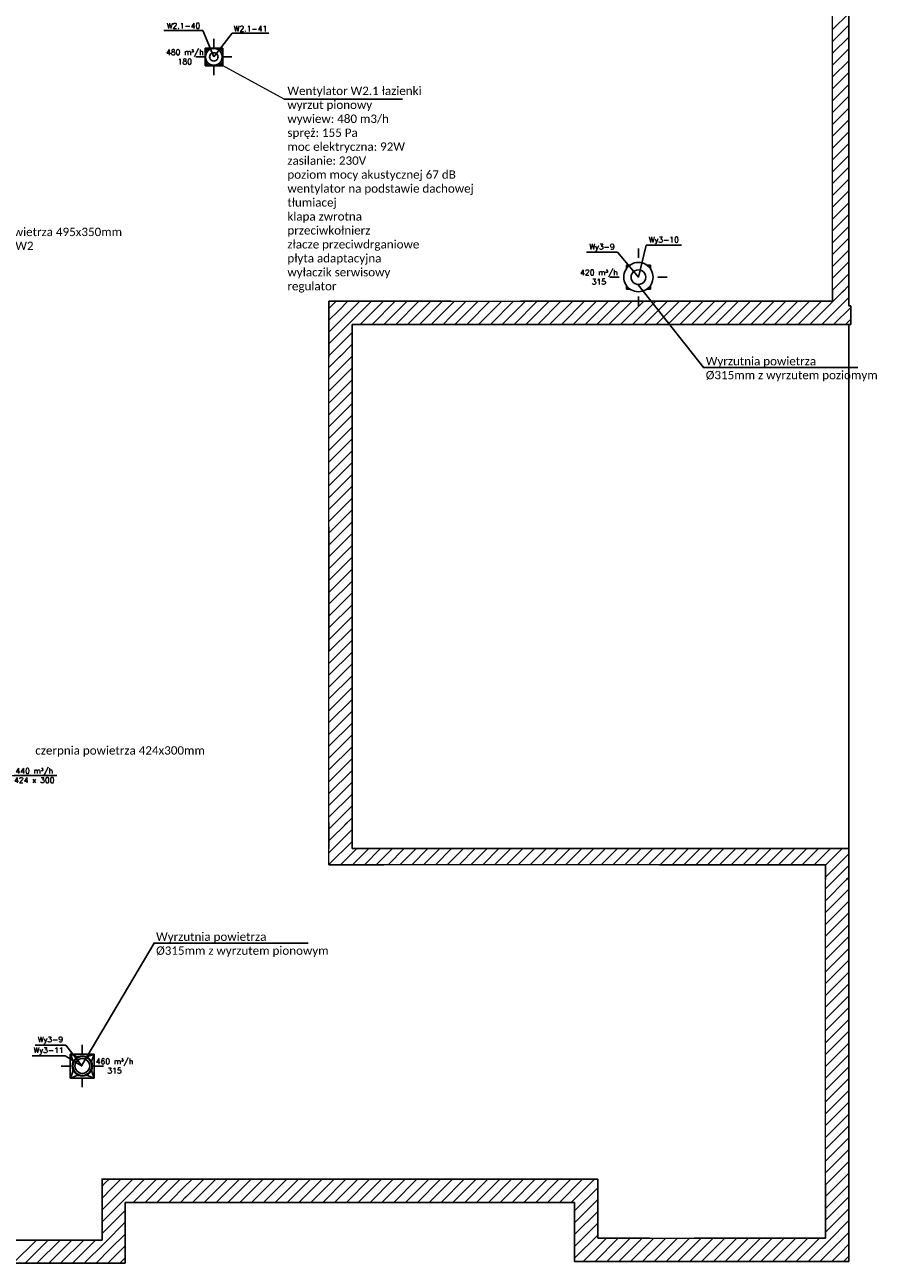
# Model space of a CAD drawing. Header units: millimetres. Extents: x -40063 to 512011, y 350190 to 687060.
# Tile 104 of 256: x 26807 to 45117, y 603587 to 630223. Entities that reach past the tile are written whole.
import ezdxf

# ---------------------------------------------------------------- set-up
doc = ezdxf.new("R2010")
doc.units = ezdxf.units.MM
doc.layers.get('0').update_dxf_attribs({"color": 8})
for name, color, linetype in [('2D - Ogólne', 8, 'Continuous'), ('Elementy Modelu - Strefy', 8, 'Continuous'), ('FLUID-Cz3-120-ARRGR', 7, 'Continuous'), ('FLUID-W2.1', 7, 'Continuous'), ('FLUID-W2.1-120-ARRGR', 7, 'Continuous'), ('FLUID-W2.1-120-NUM', 7, 'Continuous'), ('FLUID-Wy3', 7, 'Continuous'), ('FLUID-Wy3-120-ARRGR', 7, 'Continuous'), ('FLUID-Wy3-120-NUM', 7, 'Continuous'), ('IS_WM_OPIS', 7, 'Continuous'), ('Konstrukcja - Ściany zew', 8, 'Continuous'), ('X_ref', 8, 'Continuous')]:
    doc.layers.add(name, color=color, linetype=linetype)
doc.layers.add('_IS_WM_OPIS', color=7, linetype='Continuous', lineweight=9)
doc.styles.add('FDBES', font='simplex.shx')
doc.styles.get("Standard").update_dxf_attribs({"font": 'arial.ttf'})
doc.dimstyles.new('FDBES', dxfattribs={"dimscale": 50, "dimtxt": 4, "dimasz": 2.5, "dimexe": 0.8, "dimexo": 2, "dimgap": 1, "dimtad": 1, "dimdsep": 46, "dimtxsty": 'FDBES', "dimcen": 2.5, "dimclrd": 4, "dimclre": 5, "dimadec": 0, "dimazin": 0, "dimtfac": 1, "dimtmove": 0, "dimatfit": 3, "dimfxl": 1, "dimarcsym": 0})

# ---------------------------------------------------------------- blocks, each defined once
blk = doc.blocks.new('*U14345')
at = {"color": 194, "linetype": 'Continuous', "lineweight": -3}
for p, q in [((0, 190, 190), (0, 106, 146)), ((0, 146, 106), (0, 190, 190)), ((0, 190, -190), (0, 146, -106)), ((0, 106, -146), (0, 190, -190)), ((0, -190, -190), (0, -106, -146)), ((0, -106, 146), (0, -190, 190)), ((0, -146, -106), (0, -190, -190)), ((0, -190, 190), (0, -146, 106))]:
    blk.add_line(p, q, dxfattribs=at)
at = {"color": 0, "linetype": 'ByBlock', "lineweight": -2}
for p, q in [((0, 190, 190), (0, 190, -190)), ((0, 190, -190), (0, -190, -190)), ((0, -190, 190), (0, 190, 190)), ((0, -190, -190), (0, -190, 190))]:
    blk.add_line(p, q, dxfattribs=at)
at = {"color": 194, "linetype": 'Continuous', "lineweight": -3, "extrusion": (1, 1.09476e-47, -1.83697e-16)}
for major_axis in [(0, 0, -90), (0, 0, 90)]:
    blk.add_ellipse((0, 0), major_axis=major_axis, ratio=1, start_param=0, end_param=3.141593, dxfattribs=at)
at = {"color": 194, "linetype": 'Continuous', "lineweight": -3, "extrusion": (-1, -1.09476e-47, 1.83697e-16)}
for major_axis in [(0, 0, 90), (0, 0, -90)]:
    blk.add_ellipse((0, 0), major_axis=major_axis, ratio=1, start_param=0, end_param=3.141593, dxfattribs=at)
blk = doc.blocks.new('*U14346')
at = {"color": 0, "linetype": 'ByBlock', "lineweight": -2, "extrusion": (1, 1.09476e-47, -1.83697e-16)}
for major_axis in [(0, 0, -180), (0, 0, -90), (0, 0, 180), (0, 0, 90)]:
    blk.add_ellipse((0, 0), major_axis=major_axis, ratio=1, start_param=0, end_param=3.141593, dxfattribs=at)
at = {"color": 0, "linetype": 'ByBlock', "lineweight": -2, "extrusion": (-1, -1.09476e-47, 1.83697e-16)}
for major_axis in [(0, 0, 180), (0, 0, -180)]:
    blk.add_ellipse((0, 0), major_axis=major_axis, ratio=1, start_param=0, end_param=3.141593, dxfattribs=at)
at = {"color": 194, "linetype": 'Continuous', "lineweight": -3, "extrusion": (-1, -1.09476e-47, 1.83697e-16)}
for major_axis in [(0, 0, 90), (0, 0, -90)]:
    blk.add_ellipse((0, 0), major_axis=major_axis, ratio=1, start_param=0, end_param=3.141593, dxfattribs=at)
blk = doc.blocks.new('*U13792')
at = {"color": 6, "linetype": 'Continuous', "lineweight": -3}
for p, q in [((0, 258, 257), (0, 98, 196)), ((0, 196, 98), (0, 258, 258)), ((0, 258, -257), (0, 196, -98)), ((0, 98, -196), (0, 258, -257)), ((0, -258, -257), (0, -98, -196)), ((0, -98, 196), (0, -258, 257)), ((0, -196, -98), (0, -258, -257)), ((0, -258, 257), (0, -196, 98))]:
    blk.add_line(p, q, dxfattribs=at)
at = {"color": 0, "linetype": 'ByBlock', "lineweight": -2}
for p, q in [((0, 258, 258), (0, 258, -258)), ((0, 258, -258), (0, -258, -258)), ((0, -258, 258), (0, 258, 258)), ((0, -258, -258), (0, -258, 258))]:
    blk.add_line(p, q, dxfattribs=at)
at = {"color": 6, "linetype": 'Continuous', "lineweight": -3, "extrusion": (-1, -1.43379e-31, -3.82857e-16)}
for major_axis in [(0, 0, 158), (0, 0, -158)]:
    blk.add_ellipse((0, 0), major_axis=major_axis, ratio=1, start_param=0, end_param=3.141593, dxfattribs=at)
at = {"color": 6, "linetype": 'Continuous', "lineweight": -2, "extrusion": (1, 2.23518e-31, 3.82857e-16)}
for major_axis in [(0, 0, -158), (0, 0, 158)]:
    blk.add_ellipse((0, 0), major_axis=major_axis, ratio=1, start_param=0, end_param=3.141593, dxfattribs=at)
blk = doc.blocks.new('*U12091')
at = {"color": 0, "linetype": 'ByBlock', "lineweight": -2}
blk.add_ellipse((0, 0), major_axis=(219, 0), ratio=1, dxfattribs=at)
for major_axis in [(205, 0), (-205, 0), (204, 0), (-204, 0)]:
    blk.add_ellipse((0, 0), major_axis=major_axis, ratio=1, start_param=0, end_param=3.141593, dxfattribs=at)
at = {"color": 0, "linetype": 'ByBlock', "lineweight": -2, "extrusion": (0, 0, -1)}
blk.add_ellipse((0, 0), major_axis=(-204, 0), ratio=1, dxfattribs=at)
at = {"color": 0, "linetype": 'ByBlock', "lineweight": -2, "extrusion": (-3.82857e-16, -4.33818e-31, -1)}
for major_axis in [(-204, 0), (204, 0)]:
    blk.add_ellipse((0, 0), major_axis=major_axis, ratio=1, start_param=0, end_param=3.141593, dxfattribs=at)
at = {"color": 6, "linetype": 'Continuous', "lineweight": -2, "extrusion": (0, 0, -1)}
blk.add_ellipse((0, 0), major_axis=(-158, 0), ratio=1, dxfattribs=at)
at = {"color": 6, "linetype": 'Continuous', "lineweight": -2, "extrusion": (-3.82857e-16, -4.33818e-31, -1)}
for major_axis in [(-158, 0), (158, 0)]:
    blk.add_ellipse((0, 0), major_axis=major_axis, ratio=1, start_param=0, end_param=3.141593, dxfattribs=at)
blk = doc.blocks.new('*U13795')
at = {"color": 6, "linetype": 'Continuous', "lineweight": -3}
for p, q in [((0, 257, 257), (0, 207, 238)), ((0, 238, 207), (0, 257, 257)), ((0, 257, -258), (0, 238, -207)), ((0, 207, -238), (0, 257, -258)), ((0, -258, -258), (0, -207, -238)), ((0, -207, 238), (0, -258, 257)), ((0, -238, -207), (0, -258, -258)), ((0, -258, 257), (0, -238, 207))]:
    blk.add_line(p, q, dxfattribs=at)
at = {"color": 0, "linetype": 'ByBlock', "lineweight": -2}
for p, q in [((0, 257, 257), (0, 257, 181)), ((0, 257, -181), (0, 257, -258)), ((0, 257, -258), (0, 181, -258)), ((0, 181, 257), (0, 257, 257)), ((0, -181, -258), (0, -258, -258)), ((0, -258, 257), (0, -181, 257)), ((0, -258, -258), (0, -258, -181)), ((0, -258, 181), (0, -258, 257))]:
    blk.add_line(p, q, dxfattribs=at)
at = {"color": 6, "linetype": 'Continuous', "lineweight": -3, "extrusion": (-1, -2.16909e-31, -3.82857e-16)}
for major_axis in [(0, 0, 158), (0, 0, -158)]:
    blk.add_ellipse((0, 0), major_axis=major_axis, ratio=1, start_param=0, end_param=3.141593, dxfattribs=at)
blk = doc.blocks.new('*U13149')
at = {"color": 0, "linetype": 'ByBlock', "lineweight": -2, "extrusion": (-1, -2.16909e-31, -3.82857e-16)}
for major_axis in [(0, 0, 315), (0, 0, -315)]:
    blk.add_ellipse((0, 0), major_axis=major_axis, ratio=1, start_param=0, end_param=3.141593, dxfattribs=at)
at = {"color": 6, "linetype": 'Continuous', "lineweight": -3, "extrusion": (-1, -2.16909e-31, -3.82857e-16)}
for major_axis in [(0, 0, 158), (0, 0, -158)]:
    blk.add_ellipse((0, 0), major_axis=major_axis, ratio=1, start_param=0, end_param=3.141593, dxfattribs=at)
at = {"color": 0, "linetype": 'ByBlock', "lineweight": -2, "extrusion": (1, 2.52875e-32, 6.12323e-17)}
blk.add_ellipse((0, 0), major_axis=(0, -0.000005), ratio=1, dxfattribs=at)
blk = doc.blocks.new('dgdfgdf')
at = {"layer": '2D - Ogólne', "linetype": 'Continuous'}
blk.add_line((-49365, 612507), (-49365, 623769), dxfattribs=at)
at = {"layer": 'Elementy Modelu - Strefy', "linetype": 'Continuous', "lineweight": 0}
for p, q in [((-49715, 624277), (-49715, 663814)), ((-60545, 624277), (-56055, 624277)), ((-55735, 624277), (-49715, 624277)), ((-60545, 612507), (-60545, 623927)), ((-60544, 612157), (-60545, 612507)), ((-56384, 612157), (-60545, 612157)), ((-49865, 612157), (-59365, 612157)), ((-49865, 609867), (-49865, 612157)), ((-49865, 604127), (-49865, 609867)), ((-64983, 605398), (-64003, 605398)), ((-61825, 605397), (-63835, 605397)), ((-60515, 605397), (-61655, 605397)), ((-57865, 605397), (-60255, 605397)), ((-55015, 605397), (-57745, 605397)), ((-54765, 604127), (-49865, 604127)), ((-70845, 604087), (-65425, 604087))]:
    blk.add_line(p, q, dxfattribs=at)
at = {"layer": 'Konstrukcja - Ściany zew', "linetype": 'Continuous'}
for p, q in [((-49365, 624177), (-49365, 663814)), ((-49715, 630118), (-49365, 630468)), ((-49715, 629863), (-49365, 630213)), ((-49715, 629609), (-49365, 629959)), ((-49715, 629354), (-49365, 629704)), ((-49715, 629100), (-49365, 629450)), ((-49715, 628845), (-49365, 629195)), ((-49715, 628590), (-49365, 628940)), ((-49715, 628336), (-49365, 628686)), ((-49715, 628081), (-49365, 628431)), ((-49715, 627827), (-49365, 628177)), ((-49715, 627572), (-49365, 627922)), ((-49715, 627318), (-49365, 627668)), ((-49715, 627063), (-49365, 627413)), ((-49715, 626808), (-49365, 627158)), ((-49715, 626554), (-49365, 626904)), ((-49715, 626299), (-49365, 626649)), ((-49715, 626045), (-49365, 626395)), ((-49715, 625790), (-49365, 626140)), ((-49715, 625536), (-49365, 625886)), ((-49715, 625281), (-49365, 625631)), ((-49715, 625027), (-49365, 625377)), ((-49715, 624772), (-49365, 625122)), ((-49715, 624517), (-49365, 624867)), ((-49504, 624474), (-49365, 624613)), ((-49715, 624263), (-49466, 624512)), ((-49715, 624512), (-49715, 624277)), ((-49715, 624008), (-49365, 624358)), ((-60545, 624277), (-60545, 623077)), ((-57923, 624277), (-60545, 624277)), ((-60545, 624124), (-60469, 624201)), ((-60545, 623870), (-60341, 624074)), ((-60469, 624201), (-60392, 624277)), ((-60341, 624074), (-60138, 624277)), ((-60214, 623946), (-59883, 624277)), ((-60087, 623819), (-59628, 624277)), ((-59874, 623777), (-59374, 624277)), ((-59619, 623777), (-59119, 624277)), ((-59365, 623777), (-58865, 624277)), ((-59110, 623777), (-58610, 624277)), ((-58856, 623777), (-58356, 624277)), ((-58601, 623777), (-58101, 624277)), ((-58347, 623777), (-57923, 624201)), ((-57923, 624201), (-57847, 624277)), ((-57923, 623946), (-57592, 624277)), ((-57837, 623777), (-57337, 624277)), ((-57583, 623777), (-57083, 624277)), ((-57328, 623777), (-56828, 624277)), ((-57074, 623777), (-56574, 624277)), ((-56819, 623777), (-56319, 624277)), ((-56565, 623777), (-56065, 624277)), ((-56055, 624277), (-56423, 624277)), ((-56310, 623777), (-55810, 624277)), ((-49715, 624277), (-56195, 624277)), ((-56056, 623777), (-55556, 624277)), ((-55801, 623777), (-55301, 624277)), ((-55546, 623777), (-55046, 624277)), ((-55292, 623777), (-54792, 624277)), ((-55037, 623777), (-54537, 624277)), ((-54783, 623777), (-54283, 624277)), ((-54528, 623777), (-54028, 624277)), ((-54274, 623777), (-53774, 624277)), ((-54019, 623777), (-53519, 624277)), ((-53764, 623777), (-53264, 624277)), ((-53510, 623777), (-53010, 624277)), ((-53255, 623777), (-52755, 624277)), ((-53001, 623777), (-52501, 624277)), ((-52746, 623777), (-52246, 624277)), ((-52492, 623777), (-51992, 624277)), ((-52237, 623777), (-51737, 624277)), ((-51983, 623777), (-51483, 624277)), ((-51728, 623777), (-51228, 624277)), ((-51473, 623777), (-50973, 624277)), ((-51219, 623777), (-50719, 624277)), ((-50964, 623777), (-50464, 624277)), ((-50710, 623777), (-50210, 624277)), ((-50455, 623777), (-49955, 624277)), ((-50201, 623777), (-49715, 624263)), ((-49692, 623777), (-49324, 624145)), ((-49324, 624177), (-49365, 624177)), ((-49324, 623777), (-49324, 624177)), ((-60545, 623615), (-60214, 623946)), ((-60545, 623361), (-60087, 623819)), ((-58092, 623777), (-57923, 623946)), ((-49946, 623777), (-49715, 624008)), ((-49437, 623777), (-49324, 623891)), ((-60545, 623106), (-60045, 623606)), ((-60045, 619427), (-60045, 623777)), ((-60045, 623777), (-57923, 623777)), ((-58023, 623777), (-49715, 623777)), ((-49715, 623777), (-49324, 623777)), ((-60319, 623077), (-60045, 623352)), ((-60545, 623106), (-60544, 623107)), ((-60545, 622852), (-60289, 623107)), ((-60545, 622597), (-60045, 623097)), ((-60065, 623077), (-60045, 623097)), ((-60545, 622342), (-60045, 622842)), ((-60545, 622088), (-60045, 622588)), ((-60545, 621833), (-60045, 622333)), ((-60545, 621579), (-60045, 622079)), ((-60545, 621324), (-60045, 621824)), ((-60545, 621070), (-60045, 621570)), ((-60545, 620815), (-60045, 621315)), ((-60545, 620561), (-60045, 621061)), ((-60545, 620306), (-60045, 620806)), ((-60545, 620051), (-60045, 620551)), ((-60545, 619797), (-60045, 620297)), ((-60545, 619542), (-60045, 620042)), ((-60545, 619288), (-60045, 619788)), ((-60545, 619033), (-60045, 619533)), ((-60545, 619427), (-60545, 616747)), ((-60045, 616747), (-60045, 619427)), ((-60545, 618779), (-60045, 619279)), ((-60545, 618524), (-60045, 619024)), ((-60545, 618270), (-60045, 618770)), ((-60545, 618015), (-60045, 618515)), ((-60545, 617760), (-60045, 618260)), ((-60545, 617506), (-60045, 618006)), ((-60545, 617251), (-60045, 617751)), ((-60545, 616997), (-60045, 617497)), ((-60545, 616742), (-60045, 617242)), ((-60545, 616488), (-60045, 616988)), ((-60545, 616233), (-60045, 616733)), ((-60045, 612507), (-60045, 616747)), ((-60545, 615978), (-60045, 616478)), ((-60545, 615724), (-60045, 616224)), ((-60545, 615469), (-60045, 615969)), ((-60545, 615215), (-60045, 615715)), ((-60545, 614960), (-60045, 615460)), ((-60545, 614706), (-60045, 615206)), ((-60545, 614451), (-60045, 614951)), ((-60545, 614197), (-60045, 614697)), ((-60545, 613942), (-60045, 614442)), ((-60545, 613687), (-60045, 614187)), ((-60545, 613433), (-60045, 613933)), ((-60545, 613178), (-60045, 613678)), ((-60462, 613007), (-60045, 613424)), ((-60207, 613007), (-60045, 613169)), ((-60545, 612924), (-60402, 613067)), ((-60545, 612669), (-60147, 613067)), ((-60545, 613067), (-60545, 612507)), ((-60545, 612415), (-60045, 612915)), ((-60545, 612160), (-60045, 612660)), ((-60293, 612157), (-59943, 612507)), ((-59365, 612507), (-60045, 612507)), ((-60039, 612157), (-59689, 612507)), ((-59784, 612157), (-59434, 612507)), ((-59415, 612272), (-59180, 612507)), ((-49365, 612507), (-59365, 612507)), ((-59275, 612157), (-58925, 612507)), ((-59021, 612157), (-58671, 612507)), ((-58766, 612157), (-58416, 612507)), ((-58511, 612157), (-58161, 612507)), ((-58257, 612157), (-57907, 612507)), ((-58002, 612157), (-57652, 612507)), ((-57748, 612157), (-57398, 612507)), ((-57493, 612157), (-57143, 612507)), ((-57239, 612157), (-56889, 612507)), ((-56984, 612157), (-56634, 612507)), ((-56729, 612157), (-56379, 612507)), ((-56475, 612157), (-56125, 612507)), ((-56220, 612157), (-55870, 612507)), ((-55966, 612157), (-55616, 612507)), ((-55711, 612157), (-55361, 612507)), ((-55457, 612157), (-55107, 612507)), ((-55202, 612157), (-54852, 612507)), ((-54948, 612157), (-54598, 612507)), ((-54693, 612157), (-54343, 612507)), ((-54438, 612157), (-54088, 612507)), ((-54184, 612157), (-53834, 612507)), ((-53929, 612157), (-53579, 612507)), ((-53675, 612157), (-53325, 612507)), ((-53420, 612157), (-53070, 612507)), ((-53166, 612157), (-52816, 612507)), ((-52911, 612157), (-52561, 612507)), ((-52657, 612157), (-52307, 612507)), ((-52402, 612157), (-52052, 612507)), ((-52147, 612157), (-51797, 612507)), ((-51893, 612157), (-51543, 612507)), ((-51638, 612157), (-51288, 612507)), ((-51384, 612157), (-51034, 612507)), ((-51129, 612157), (-50779, 612507)), ((-50875, 612157), (-50525, 612507)), ((-50620, 612157), (-50270, 612507)), ((-50366, 612157), (-50016, 612507)), ((-50111, 612157), (-49761, 612507)), ((-49865, 611894), (-49365, 612394)), ((-49836, 612178), (-49506, 612507)), ((-49365, 605277), (-49365, 612507)), ((-60545, 612157), (-59365, 612157)), ((-59530, 612157), (-59365, 612322)), ((-53435, 612157), (-49865, 612157)), ((-49865, 612149), (-49836, 612178)), ((-49865, 612157), (-49865, 611837)), ((-49667, 611837), (-49365, 612140)), ((-49865, 611640), (-49667, 611837)), ((-49865, 611385), (-49413, 611837)), ((-49413, 611837), (-49365, 611885)), ((-49865, 611130), (-49365, 611630)), ((-49865, 610876), (-49365, 611376)), ((-49865, 610621), (-49365, 611121)), ((-49865, 610367), (-49365, 610867)), ((-49865, 610112), (-49365, 610612)), ((-49865, 609858), (-49365, 610358)), ((-49865, 609603), (-49365, 610103)), ((-49865, 609349), (-49365, 609849)), ((-49865, 609094), (-49365, 609594)), ((-49865, 608839), (-49365, 609339)), ((-49865, 608585), (-49365, 609085)), ((-49865, 608330), (-49365, 608830)), ((-49865, 608076), (-49365, 608576)), ((-49865, 607821), (-49365, 608321)), ((-49865, 607567), (-49365, 608067)), ((-49865, 607312), (-49365, 607812)), ((-49865, 607057), (-49365, 607557)), ((-49865, 606803), (-49365, 607303)), ((-49865, 606548), (-49365, 607048)), ((-49865, 606294), (-49365, 606794)), ((-49865, 606039), (-49365, 606539)), ((-49865, 605785), (-49365, 606285)), ((-49865, 605530), (-49365, 606030)), ((-49865, 605276), (-49365, 605776)), ((-49865, 605021), (-49365, 605521)), ((-55015, 605397), (-65435, 605397)), ((-65425, 605397), (-65425, 604087)), ((-65425, 605244), (-65348, 605321)), ((-65425, 604989), (-65221, 605193)), ((-65348, 605321), (-65271, 605397)), ((-65221, 605193), (-65017, 605397)), ((-65094, 605066), (-64762, 605397)), ((-64005, 605397), (-64985, 605397)), ((-64966, 604939), (-64508, 605397)), ((-64753, 604897), (-64253, 605397)), ((-64499, 604897), (-63999, 605397)), ((-64244, 604897), (-63744, 605397)), ((-63989, 604897), (-63605, 605282)), ((-63605, 605397), (-63835, 605397)), ((-63662, 605225), (-63489, 605397)), ((-63640, 604992), (-63235, 605397)), ((-63480, 604897), (-62980, 605397)), ((-63226, 604897), (-62726, 605397)), ((-62971, 604897), (-62471, 605397)), ((-62717, 604897), (-62217, 605397)), ((-62462, 604897), (-61962, 605397)), ((-62208, 604897), (-61708, 605397)), ((-61953, 604897), (-61453, 605397)), ((-61698, 604897), (-61198, 605397)), ((-61444, 604897), (-60944, 605397)), ((-61189, 604897), (-60689, 605397)), ((-60935, 604897), (-60435, 605397)), ((-60680, 604897), (-60180, 605397)), ((-60426, 604897), (-59926, 605397)), ((-60171, 604897), (-59671, 605397)), ((-59917, 604897), (-59417, 605397)), ((-59662, 604897), (-59162, 605397)), ((-59407, 604897), (-58907, 605397)), ((-59153, 604897), (-58653, 605397)), ((-58898, 604897), (-58398, 605397)), ((-58644, 604897), (-58144, 605397)), ((-58389, 604897), (-57889, 605397)), ((-58135, 604897), (-57635, 605397)), ((-57880, 604897), (-57380, 605397)), ((-57626, 604897), (-57126, 605397)), ((-57371, 604897), (-56871, 605397)), ((-57116, 604897), (-56616, 605397)), ((-56862, 604897), (-56362, 605397)), ((-56607, 604897), (-56107, 605397)), ((-56353, 604897), (-55853, 605397)), ((-56098, 604897), (-55598, 605397)), ((-55844, 604897), (-55344, 605397)), ((-55589, 604897), (-55089, 605397)), ((-55335, 604897), (-54835, 605397)), ((-55265, 604712), (-54765, 605212)), ((-54765, 604127), (-54765, 605397)), ((-49865, 605277), (-49865, 604127)), ((-49865, 604766), (-49365, 605266)), ((-49365, 603627), (-49365, 605277)), ((-65425, 604735), (-65094, 605066)), ((-65425, 604480), (-64966, 604939)), ((-64925, 604897), (-63605, 604897)), ((-64925, 603587), (-64925, 604897)), ((-63735, 604897), (-63605, 605027)), ((-63635, 604897), (-55265, 604897)), ((-55265, 604458), (-54765, 604958)), ((-55265, 604897), (-55265, 603627)), ((-49865, 604512), (-49365, 605012)), ((-65425, 604225), (-64925, 604725)), ((-55265, 604203), (-54765, 604703)), ((-49865, 604257), (-49365, 604757)), ((-65367, 604029), (-64925, 604471)), ((-55265, 603949), (-54765, 604449)), ((-49803, 604065), (-49365, 604503)), ((-65240, 603902), (-64925, 604216)), ((-55265, 603694), (-54765, 604194)), ((-55077, 603627), (-54577, 604127)), ((-54823, 603627), (-54323, 604127)), ((-53650, 604127), (-54765, 604127)), ((-54568, 603627), (-54068, 604127)), ((-54313, 603627), (-53813, 604127)), ((-53724, 603963), (-53559, 604127)), ((-53676, 603756), (-53304, 604127)), ((-53550, 603627), (-53050, 604127)), ((-53295, 603627), (-52795, 604127)), ((-53041, 603627), (-52541, 604127)), ((-52786, 603627), (-52286, 604127)), ((-49865, 604127), (-52690, 604127)), ((-52532, 603627), (-52032, 604127)), ((-52277, 603627), (-51777, 604127)), ((-52022, 603627), (-51522, 604127)), ((-51768, 603627), (-51268, 604127)), ((-51513, 603627), (-51013, 604127)), ((-51259, 603627), (-50759, 604127)), ((-51004, 603627), (-50504, 604127)), ((-50750, 603627), (-50250, 604127)), ((-50495, 603627), (-49995, 604127)), ((-49676, 603938), (-49365, 604248)), ((-65425, 604087), (-80326, 604087)), ((-67336, 603587), (-66836, 604087)), ((-67081, 603587), (-66581, 604087)), ((-66827, 603587), (-66327, 604087)), ((-66572, 603587), (-66072, 604087)), ((-66318, 603587), (-65818, 604087)), ((-66063, 603587), (-65563, 604087)), ((-65809, 603587), (-65367, 604029)), ((-65554, 603587), (-65240, 603902)), ((-65112, 603775), (-64925, 603962)), ((-54059, 603627), (-53650, 604036)), ((-50241, 603627), (-49803, 604065)), ((-49986, 603627), (-49676, 603938)), ((-49548, 603811), (-49365, 603994)), ((-80326, 603587), (-64925, 603587)), ((-65299, 603587), (-65112, 603775)), ((-65045, 603587), (-64985, 603647)), ((-64985, 603647), (-64925, 603707)), ((-55265, 603627), (-53650, 603627)), ((-53804, 603627), (-53650, 603782)), ((-53650, 603627), (-49365, 603627)), ((-49731, 603627), (-49548, 603811)), ((-49477, 603627), (-49421, 603683)), ((-49421, 603683), (-49365, 603739))]:
    blk.add_line(p, q, dxfattribs=at)
at = {"layer": 'Konstrukcja - Ściany zew'}
blk.add_line((-55015, 605397), (-54765, 605397), dxfattribs=at)
blk = doc.blocks.new('*U10955')
at = {"color": 7}
blk.add_leader([(0, 200), (0, 0)], dimstyle='FDBES', override={"dimscale": 20, "dimclrd": 7}, dxfattribs=at)
blk = doc.blocks.new('*U10956')
at = {"color": 7}
blk.add_leader([(0, -200), (0, 0)], dimstyle='FDBES', override={"dimscale": 20, "dimclrd": 7}, dxfattribs=at)
blk = doc.blocks.new('*U10957')
at = {"color": 7}
blk.add_leader([(-200, 0), (0, 0)], dimstyle='FDBES', override={"dimscale": 20, "dimclrd": 7}, dxfattribs=at)
blk = doc.blocks.new('*U10958')
at = {"color": 7}
blk.add_leader([(200, 0), (0, 0)], dimstyle='FDBES', override={"dimscale": 20, "dimclrd": 7}, dxfattribs=at)
blk = doc.blocks.new('*U12063')
at = {"color": 7}
blk.add_leader([(200, 0), (0, 0)], dimstyle='FDBES', override={"dimscale": 20, "dimclrd": 7}, dxfattribs=at)
blk = doc.blocks.new('*U12064')
at = {"color": 7}
blk.add_leader([(-200, 0), (0, 0)], dimstyle='FDBES', override={"dimscale": 20, "dimclrd": 7}, dxfattribs=at)
blk = doc.blocks.new('*U12065')
at = {"color": 7}
blk.add_leader([(0, 200), (0, 0)], dimstyle='FDBES', override={"dimscale": 20, "dimclrd": 7}, dxfattribs=at)
blk = doc.blocks.new('*U12066')
at = {"color": 7}
blk.add_leader([(0, -200), (0, 0)], dimstyle='FDBES', override={"dimscale": 20, "dimclrd": 7}, dxfattribs=at)
blk = doc.blocks.new('*U13175')
at = {"color": 7}
blk.add_leader([(0, 200), (0, 0)], dimstyle='FDBES', override={"dimscale": 20, "dimclrd": 7}, dxfattribs=at)
blk = doc.blocks.new('*U13176')
at = {"color": 7}
blk.add_leader([(0, -200), (0, 0)], dimstyle='FDBES', override={"dimscale": 20, "dimclrd": 7}, dxfattribs=at)
blk = doc.blocks.new('*U13177')
at = {"color": 7}
blk.add_leader([(-200, 0), (0, 0)], dimstyle='FDBES', override={"dimscale": 20, "dimclrd": 7}, dxfattribs=at)
blk = doc.blocks.new('*U13178')
at = {"color": 7}
blk.add_leader([(200, 0), (0, 0)], dimstyle='FDBES', override={"dimscale": 20, "dimclrd": 7}, dxfattribs=at)
blk = doc.blocks.new('*U13820')
at = {"color": 7, "insert": (483, 0), "char_height": 120, "attachment_point": 5, "style": 'FDBES'}
blk.add_mtext('440 m{\\A2;\\H0.5x;3}/h\\P424 x 300', dxfattribs=at)
at = {"color": 7}
blk.add_leader([(0, 0), (966, 0)], dimstyle='FDBES', override={"dimscale": 20, "dimclrd": 7}, dxfattribs=at)
blk = doc.blocks.new('*U16517')
at = {"color": 7}
blk.add_line((-354, 451), (-1016, 451), dxfattribs=at)
at = {"color": 7, "insert": (-685, 451), "char_height": 120, "attachment_point": 5, "style": 'FDBES'}
blk.add_mtext('Wy3-9\\P ', dxfattribs=at)
at = {"color": 7}
blk.add_leader([(0, 0), (-354, 451)], dimstyle='FDBES', override={"dimscale": 30, "dimclrd": 7, "dimclre": 7}, dxfattribs=at)
blk = doc.blocks.new('*U16518')
at = {"color": 7}
blk.add_line((-371, 221), (-1079, 221), dxfattribs=at)
at = {"color": 7, "insert": (-725, 221), "char_height": 120, "attachment_point": 5, "style": 'FDBES'}
blk.add_mtext('Wy3-11\\P ', dxfattribs=at)
at = {"color": 7}
blk.add_leader([(0, 0), (-371, 221)], dimstyle='FDBES', override={"dimscale": 30, "dimclrd": 7, "dimclre": 7}, dxfattribs=at)
blk = doc.blocks.new('*U16525')
at = {"color": 7}
blk.add_line((-234, 568), (-1073, 568), dxfattribs=at)
at = {"color": 7, "insert": (-653, 568), "char_height": 120, "attachment_point": 5, "style": 'FDBES'}
blk.add_mtext('W2.1-40\\P ', dxfattribs=at)
at = {"color": 7}
blk.add_leader([(0, 0), (-234, 568)], dimstyle='FDBES', override={"dimscale": 30, "dimclrd": 7, "dimclre": 7}, dxfattribs=at)
blk = doc.blocks.new('*U16526')
at = {"color": 7}
blk.add_line((1180, 508), (393, 508), dxfattribs=at)
at = {"color": 7, "insert": (787, 508), "char_height": 120, "attachment_point": 5, "style": 'FDBES'}
blk.add_mtext('W2.1-41\\P ', dxfattribs=at)
at = {"color": 7}
blk.add_leader([(0, 0), (393, 508)], dimstyle='FDBES', override={"dimscale": 30, "dimclrd": 7, "dimclre": 7}, dxfattribs=at)
blk = doc.blocks.new('*U16527')
at = {"color": 7}
blk.add_line((-452, 534), (-1114, 534), dxfattribs=at)
at = {"color": 7, "insert": (-783, 534), "char_height": 120, "attachment_point": 5, "style": 'FDBES'}
blk.add_mtext('Wy3-9\\P ', dxfattribs=at)
at = {"color": 7}
blk.add_leader([(0, 0), (-452, 534)], dimstyle='FDBES', override={"dimscale": 30, "dimclrd": 7, "dimclre": 7}, dxfattribs=at)
blk = doc.blocks.new('*U16528')
at = {"color": 7}
blk.add_line((926, 684), (168, 684), dxfattribs=at)
at = {"color": 7, "insert": (547, 684), "char_height": 120, "attachment_point": 5, "style": 'FDBES'}
blk.add_mtext('Wy3-10\\P ', dxfattribs=at)
at = {"color": 7}
blk.add_leader([(0, 0), (168, 684)], dimstyle='FDBES', override={"dimscale": 30, "dimclrd": 7, "dimclre": 7}, dxfattribs=at)

msp = doc.modelspace()

# ---------------------------------------------------------------- linework, layer by layer
at = {"layer": '_IS_WM_OPIS', "color": 7}
msp.add_lwpolyline([(32385.68862, 628622.08902), (30980.59359, 629387.36026)], dxfattribs=at)
at = {"layer": 'IS_WM_OPIS'}
for p, q in [((41406.7146, 622843.65666), (39999.33964, 624629.46444)), ((44719.17134, 622848.7356), (41399.3148, 622848.7356)), ((28027.34835, 607829.46288), (29586.3331, 610470.8745)), ((32898.78984, 610470.8745), (29578.9333, 610470.8745))]:
    msp.add_line(p, q, dxfattribs=at)
at = {"layer": 'IS_WM_OPIS', "color": 6}
msp.add_lwpolyline([(32385.68862, 628622.08902), (34928.02968, 628622.08902)], dxfattribs=at)

# ---------------------------------------------------------------- block references
at = {"layer": 'FLUID-Cz3-120-ARRGR', "rotation": 360}
msp.add_blockref('*U13820', (26528.44805, 614076.70324, 4300), dxfattribs=at)
at = {"layer": 'FLUID-W2.1', "color": 194, "linetype": 'Continuous', "extrusion": (0, -1, -1.83697e-16), "rotation": 89.99999999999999}
for name, p in [('*U14345', (30873.24325, 3610, -629531.84522)), ('*U14346', (30873.24325, 3920, -629531.84522))]:
    msp.add_blockref(name, p, dxfattribs=at)
at = {"layer": 'FLUID-W2.1-120-ARRGR', "rotation": 89.99999999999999}
for name, p in [('*U10958', (30873.24325, 629721.84522, 4010)), ('*U10955', (30683.24325, 629531.84522, 4010)), ('*U10956', (31063.24325, 629531.84522, 4010)), ('*U10957', (30873.24325, 629341.84522, 4010))]:
    msp.add_blockref(name, p, dxfattribs=at)
at = {"layer": 'FLUID-W2.1-120-NUM', "linetype": 'ByBlock'}
for name, p in [('*U16525', (30873.24325, 629531.84522, 3610)), ('*U16526', (30873.24325, 629531.84522, 3920))]:
    msp.add_blockref(name, p, dxfattribs=at)
at = {"layer": 'FLUID-Wy3', "color": 6, "linetype": 'Continuous', "extrusion": (5.66554e-16, -1, 3.82857e-16), "rotation": 90}
for name, p in [('*U13149', (40003.04995, 4330.00193, -624795.62979)), ('*U13795', (40003.04995, 4030.00193, -624795.62979))]:
    msp.add_blockref(name, p, dxfattribs=at)
at = {"layer": 'FLUID-Wy3', "color": 6, "linetype": 'Continuous', "extrusion": (1, 5.05322e-16, 3.82857e-16), "rotation": 90}
msp.add_blockref('*U13792', (607829.13446, 4300, 28044.95208), dxfattribs=at)
at = {"layer": 'FLUID-Wy3', "color": 6, "linetype": 'Continuous', "rotation": 359.9999999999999}
msp.add_blockref('*U12091', (28044.95208, 607829.13446, 4600), dxfattribs=at)
at = {"layer": 'FLUID-Wy3-120-ARRGR'}
for name, p, rotation in [('*U13178', (40003.04995, 625210.62979, 4866.00193), 90), ('*U13175', (39588.04995, 624795.62979, 4866.00193), 90), ('*U13176', (40418.04995, 624795.62979, 4866.00193), 90), ('*U13177', (40003.04995, 624380.62979, 4866.00193), 90), ('*U12065', (28044.95208, 608086.63446, 5554), 359.9999999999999), ('*U12064', (27787.45208, 607829.13446, 5554), 359.9999999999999), ('*U12063', (28302.45208, 607829.13446, 5554), 359.9999999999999), ('*U12066', (28044.95208, 607571.63446, 5554), 359.9999999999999)]:
    msp.add_blockref(name, p, dxfattribs=dict(at, rotation=rotation))
at = {"layer": 'FLUID-Wy3-120-NUM', "linetype": 'ByBlock'}
for name, p in [('*U16527', (40003.04995, 624795.62979, 4030.00193)), ('*U16528', (40003.04995, 624795.62979, 4330.00193)), ('*U16518', (28044.95208, 607829.13446, 4600)), ('*U16517', (28044.95208, 607829.13446, 4300))]:
    msp.add_blockref(name, p, dxfattribs=at)
at = {"layer": 'X_ref'}
msp.add_blockref('dgdfgdf', (93893.26491, 0), dxfattribs=at)

# ---------------------------------------------------------------- texts
at = {"layer": 'FLUID-W2.1-120-ARRGR', "color": 7, "insert": (30248.95753, 629531.84522, 4010), "char_height": 120, "attachment_point": 5, "style": 'FDBES'}
msp.add_mtext('480 m{\\A2;\\H0.5x;3}/h\\P180', dxfattribs=at)
at = {"layer": 'FLUID-Wy3-120-ARRGR', "color": 7, "char_height": 120, "attachment_point": 5, "style": 'FDBES'}
for s, insert in [('420 m{\\A2;\\H0.5x;3}/h\\P315', (39153.76424, 624795.62979, 4866.00193)), ('460 m{\\A2;\\H0.5x;3}/h\\P315', (28736.7378, 607829.13446, 5554))]:
    msp.add_mtext(s, dxfattribs=dict(at, insert=insert))
at = {"layer": 'IS_WM_OPIS', "char_height": 179.9999966, "width": 5935.9201341, "attachment_point": 1, "rotation": 0.000000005}
for s, insert in [('\\fCalibri|b0|i0|c238;Wentylator W2.1 łazienki\\Pwyrzut pionowy\\Pwywiew: 480 m3/h\\Pspręż: 155 Pa\\Pmoc elektryczna: 92W\\Pzasilanie: 230V\\Ppoziom mocy akustycznej 67 dB\\Pwentylator na podstawie dachowej \\Ptłumiacej \\Pklapa zwrotna \\Pprzeciwkołnierz \\Pzłacze przeciwdrganiowe \\Ppłyta adaptacyjna \\Pwyłaczik serwisowy\\Pregulator ', (32454.66302, 628892.18359)), ('\\fCalibri|b0|i0|c238;wyrzutnia powietrza 495x350mm\\Pdla centrali NW2', (25089.4109, 625858.12995)), ('\\fCalibri|b0|i0|c238;Wyrzutnia powietrza\\P%%C315mm z wyrzutem poziomym', (41451.7146, 623078.72557)), ('\\fCalibri|b0|i0|c238;czerpnia powietrza 424x300mm', (27033.18903, 614706.26345)), ('\\fCalibri|b0|i0|c238;Wyrzutnia powietrza\\P%%C315mm z wyrzutem pionowym', (29631.3331, 610700.86446))]:
    msp.add_mtext(s, dxfattribs=dict(at, insert=insert))

doc.saveas('drawing.dxf')
